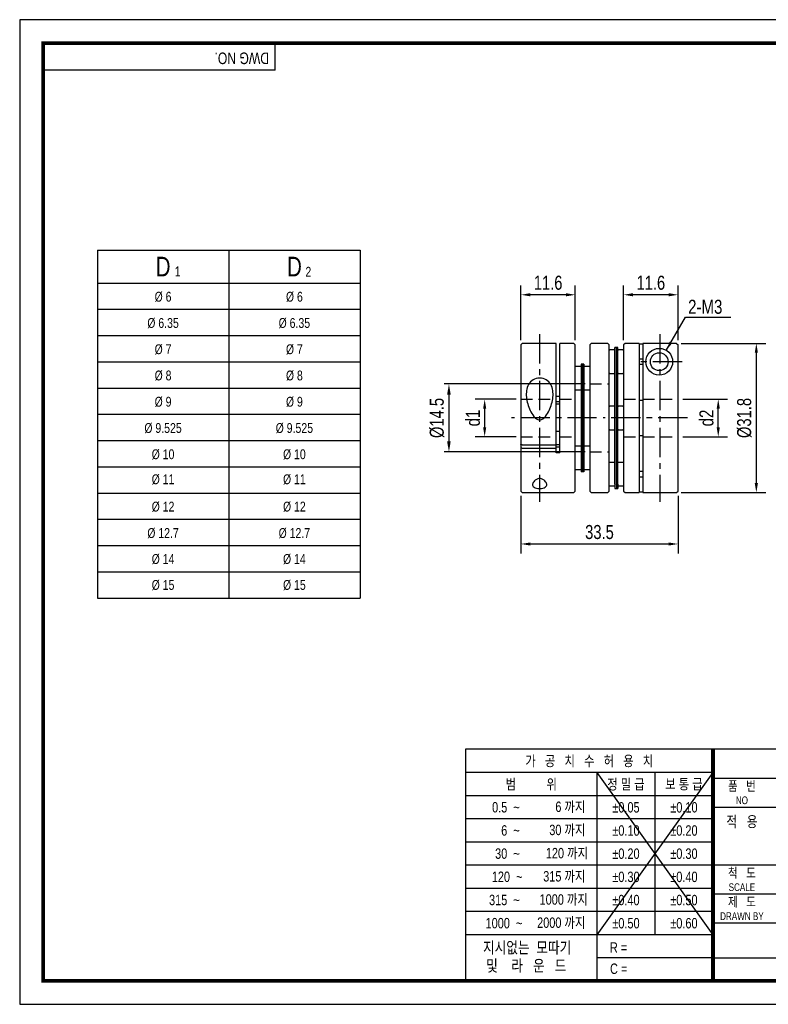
# Model space of a CAD drawing. Header units: millimetres. Extents: x 0 to 297, y 0 to 210.
# Tile 1 of 2: x 0 to 160, y 0 to 210. Entities that reach past the tile are written whole.
import ezdxf
from ezdxf.enums import TextEntityAlignment as Align

# ---------------------------------------------------------------- set-up
doc = ezdxf.new("R2010")
doc.units = ezdxf.units.MM
doc.header["$LTSCALE"] = 5
for name, pattern in [('CENTER', [2, 1.25, -0.25, 0.25, -0.25]), ('CENTER2', [1.125, 0.75, -0.125, 0.125, -0.125]), ('DASHED', [0.75, 0.5, -0.25]), ('HIDDEN', [0.375, 0.25, -0.125]), ('PHANTOM2', [1.25, 0.625, -0.125, 0.125, -0.125, 0.125, -0.125])]:
    doc.linetypes.add(name, pattern=pattern)
doc.layers.get('0').update_dxf_attribs({"linetype": 'CONTINUOUS'})
doc.layers.get('Defpoints').update_dxf_attribs({"linetype": 'CONTINUOUS'})
for name, color, linetype in [('BM', 2, 'CONTINUOUS'), ('C', 1, 'CENTER2'), ('CT', 1, 'CENTER'), ('D', 7, 'CONTINUOUS'), ('H', 3, 'HIDDEN'), ('HD', 4, 'DASHED'), ('P', 4, 'PHANTOM2')]:
    doc.layers.add(name, color=color, linetype=linetype)
doc.styles.get("Standard").update_dxf_attribs({"font": 'Gulim.ttf', "width": 0.8, "height": 3})
doc.dimstyles.new('LIM', dxfattribs={"dimtxt": 2, "dimasz": 2, "dimexe": 2, "dimexo": 1, "dimgap": 1, "dimtad": 1, "dimdec": 3, "dimzin": 9, "dimdsep": 46, "dimtxsty": 'Standard', "dimcen": 3, "dimclrd": 1, "dimclre": 1, "dimadec": 0, "dimazin": 0, "dimtfac": 1, "dimtdec": 3, "dimtmove": 0, "dimatfit": 3, "dimfxl": 0, "dimtolj": 1, "dimtzin": 0, "dimarcsym": 0})
doc.dimstyles.get("Standard").update_dxf_attribs({"dimtxt": 0.18, "dimasz": 0.18, "dimexe": 0.18, "dimexo": 0.0625, "dimgap": 0.09, "dimtad": 0, "dimtih": 1, "dimtoh": 1, "dimdec": 4, "dimzin": 0, "dimdsep": 46, "dimtxsty": 'Standard', "dimcen": 0.09, "dimadec": 0, "dimazin": 0, "dimtfac": 1, "dimtdec": 4, "dimtofl": 0, "dimtmove": 0, "dimatfit": 3, "dimfxl": 0, "dimtolj": 1, "dimtzin": 0, "dimarcsym": 0})

# ---------------------------------------------------------------- blocks, each defined once
blk = doc.blocks.new('*D7')
at = {"color": 1, "lineweight": -2, "ltscale": 25.4}
for p, q in [((141.07, 140.95), (159.06, 140.95)), ((157.06, 138.95), (157.06, 111.15)), ((141.07, 109.15), (159.06, 109.15))]:
    blk.add_line(p, q, dxfattribs=at)
at = {"color": 1, "ltscale": 25.4}
for points in [[(156.73, 138.95), (157.4, 138.95), (157.06, 140.95)], [(156.73, 111.15), (157.4, 111.15), (157.06, 109.15)]]:
    blk.add_solid(points, dxfattribs=at)
at = {"layer": 'Defpoints', "color": 0, "ltscale": 25.4}
for p in [(140.07, 140.95), (140.07, 109.15), (157.06, 109.15)]:
    blk.add_point(p, dxfattribs=at)
at = {"color": 0, "ltscale": 25.4, "insert": (154.52, 125.05), "char_height": 3, "attachment_point": 5, "rotation": 90}
blk.add_mtext('\\A1;{\\f굴림|b0|i0|c129|p49;%%c31.8}', dxfattribs=at)
blk = doc.blocks.new('*D8')
at = {"color": 1, "lineweight": -2, "ltscale": 25.4}
for p, q in [((106.87, 108.45), (106.87, 96.18)), ((140.37, 108.45), (140.37, 96.18)), ((108.87, 98.18), (138.37, 98.18))]:
    blk.add_line(p, q, dxfattribs=at)
at = {"color": 1, "ltscale": 25.4}
for points in [[(108.87, 98.51), (108.87, 97.84), (106.87, 98.18)], [(138.37, 98.51), (138.37, 97.84), (140.37, 98.18)]]:
    blk.add_solid(points, dxfattribs=at)
at = {"layer": 'Defpoints', "color": 0, "ltscale": 25.4}
for p in [(106.87, 109.45), (140.37, 109.45), (140.37, 98.18)]:
    blk.add_point(p, dxfattribs=at)
at = {"color": 0, "ltscale": 25.4, "insert": (123.62, 100.71), "char_height": 3, "attachment_point": 5}
blk.add_mtext('\\A1;33.5', dxfattribs=at)
blk = doc.blocks.new('*D9')
at = {"color": 1, "lineweight": -2, "ltscale": 25.4}
for p, q in [((141.37, 129.05), (150.94, 129.05)), ((148.94, 123.05), (148.94, 127.05)), ((141.37, 121.05), (150.94, 121.05))]:
    blk.add_line(p, q, dxfattribs=at)
at = {"color": 1, "ltscale": 25.4}
for points in [[(148.61, 127.05), (149.28, 127.05), (148.94, 129.05)], [(148.61, 123.05), (149.28, 123.05), (148.94, 121.05)]]:
    blk.add_solid(points, dxfattribs=at)
at = {"layer": 'Defpoints', "color": 0, "ltscale": 25.4}
for p in [(140.37, 129.05), (148.94, 129.05), (140.37, 121.05)]:
    blk.add_point(p, dxfattribs=at)
at = {"color": 0, "ltscale": 25.4, "insert": (146.44, 125.05), "char_height": 3, "attachment_point": 5, "rotation": 90}
blk.add_mtext('\\A1;{\\f??|b0|i0|c0|p49;d2}', dxfattribs=at)
blk = doc.blocks.new('*D10')
at = {"color": 1, "lineweight": -2, "ltscale": 25.4}
for p, q in [((128.77, 141.65), (128.77, 153.33)), ((140.37, 141.65), (140.37, 153.33)), ((138.37, 151.33), (130.77, 151.33))]:
    blk.add_line(p, q, dxfattribs=at)
at = {"color": 1, "ltscale": 25.4}
for points in [[(130.77, 151.67), (130.77, 151), (128.77, 151.33)], [(138.37, 151.67), (138.37, 151), (140.37, 151.33)]]:
    blk.add_solid(points, dxfattribs=at)
at = {"layer": 'Defpoints', "color": 0, "ltscale": 25.4}
for p in [(128.77, 151.33), (128.77, 140.65), (140.37, 140.65)]:
    blk.add_point(p, dxfattribs=at)
at = {"color": 0, "ltscale": 25.4, "insert": (134.57, 153.88), "char_height": 3, "attachment_point": 5}
blk.add_mtext('\\A1;11.6', dxfattribs=at)
blk = doc.blocks.new('*D11')
at = {"color": 1, "lineweight": -2, "ltscale": 25.4}
for p, q in [((106.87, 141.65), (106.87, 153.33)), ((118.47, 141.65), (118.47, 153.33)), ((116.47, 151.33), (108.87, 151.33))]:
    blk.add_line(p, q, dxfattribs=at)
at = {"color": 1, "ltscale": 25.4}
for points in [[(108.87, 151.67), (108.87, 151), (106.87, 151.33)], [(116.47, 151.67), (116.47, 151), (118.47, 151.33)]]:
    blk.add_solid(points, dxfattribs=at)
at = {"layer": 'Defpoints', "color": 0, "ltscale": 25.4}
for p in [(106.87, 151.33), (106.87, 140.65), (118.47, 140.65)]:
    blk.add_point(p, dxfattribs=at)
at = {"color": 0, "ltscale": 25.4, "insert": (112.67, 153.88), "char_height": 3, "attachment_point": 5}
blk.add_mtext('\\A1;11.6', dxfattribs=at)
blk = doc.blocks.new('*D12')
at = {"color": 1, "lineweight": -2, "ltscale": 25.4}
for p, q in [((105.87, 129.05), (97.14, 129.05)), ((99.14, 123.05), (99.14, 127.05)), ((105.87, 121.05), (97.14, 121.05))]:
    blk.add_line(p, q, dxfattribs=at)
at = {"color": 1, "ltscale": 25.4}
for points in [[(98.81, 127.05), (99.47, 127.05), (99.14, 129.05)], [(98.81, 123.05), (99.47, 123.05), (99.14, 121.05)]]:
    blk.add_solid(points, dxfattribs=at)
at = {"layer": 'Defpoints', "color": 0, "ltscale": 25.4}
for p in [(99.14, 129.05), (106.87, 129.05), (106.87, 121.05)]:
    blk.add_point(p, dxfattribs=at)
at = {"color": 0, "ltscale": 25.4, "insert": (96.64, 125.05), "char_height": 3, "attachment_point": 5, "rotation": 90}
blk.add_mtext('\\A1;{\\f??|b0|i0|c0|p49;d1}', dxfattribs=at)
blk = doc.blocks.new('*D14')
at = {"layer": 'D', "color": 1, "lineweight": -2}
for p, q in [((120.57, 132.3), (90.52, 132.3)), ((91.52, 130), (91.52, 120.1)), ((120.57, 117.8), (90.52, 117.8))]:
    blk.add_line(p, q, dxfattribs=at)
at = {"layer": 'D', "color": 1}
for points in [[(91.13, 130), (91.9, 130), (91.52, 132.3)], [(91.13, 120.1), (91.9, 120.1), (91.52, 117.8)]]:
    blk.add_solid(points, dxfattribs=at)
at = {"layer": 'Defpoints', "color": 0}
for p in [(121.57, 132.3), (91.52, 117.8), (121.57, 117.8)]:
    blk.add_point(p, dxfattribs=at)
at = {"layer": 'D', "insert": (88.97, 125.05), "char_height": 3, "attachment_point": 5, "rotation": 90}
blk.add_mtext('\\A1;%%c14.5', dxfattribs=at)

msp = doc.modelspace()

# ---------------------------------------------------------------- linework, layer by layer
for p, q in [((54.437, 199.2323), (54.437, 205)), ((54.437, 199.2323), (5, 199.2323)), ((16.571, 160.8398), (16.571, 86.6398)), ((16.571, 160.8398), (72.571, 160.8398)), ((72.571, 160.8398), (72.571, 86.6398)), ((16.571, 86.6398), (72.571, 86.6398)), ((95.0758, 54.437), (95.0758, 5)), ((147.8086, 54.437), (95.0758, 54.437)), ((292, 54.437), (147.8086, 54.437)), ((147.8086, 54.437), (147.8086, 5)), ((147.8086, 49.4295), (95.0758, 49.4295)), ((147.8086, 49.4295), (123.0901, 14.8235)), ((123.0901, 49.4295), (147.8086, 14.8235)), ((123.0901, 49.4295), (123.0901, 5)), ((135.4493, 49.4295), (135.4493, 14.8235)), ((147.8086, 48.2574), (292, 48.2574)), ((147.8086, 44.4858), (95.0758, 44.4858)), ((147.8086, 42.0778), (292, 42.0778)), ((147.8086, 39.5421), (95.0758, 39.5421)), ((147.8086, 34.5984), (95.0758, 34.5984)), ((147.8086, 29.6547), (95.0758, 29.6547)), ((147.8086, 29.7185), (292, 29.7185)), ((147.8086, 24.711), (95.0758, 24.711)), ((147.8086, 23.5389), (221.9642, 23.5389)), ((147.8086, 19.7673), (95.0758, 19.7673)), ((147.8086, 17.3593), (292, 17.3593)), ((147.8086, 14.8235), (95.0758, 14.8235)), ((147.8086, 9.8798), (123.0901, 9.8798)), ((147.8086, 9.8798), (221.9642, 9.8798))]:
    msp.add_line(p, q)
at = {"color": 4}
for p, q in [((44.571, 160.8398), (44.571, 86.6398)), ((16.571, 153.8398), (72.571, 153.8398))]:
    msp.add_line(p, q, dxfattribs=at)
at = {"color": 1}
for p, q in [((16.571, 148.2398), (72.571, 148.2398)), ((16.571, 142.6398), (72.571, 142.6398)), ((16.571, 137.0398), (72.571, 137.0398)), ((16.571, 131.4398), (72.571, 131.4398)), ((16.571, 125.8398), (72.571, 125.8398)), ((16.571, 120.2398), (72.571, 120.2398)), ((16.571, 114.6398), (72.571, 114.6398)), ((16.571, 109.0398), (72.571, 109.0398)), ((16.571, 103.4398), (72.571, 103.4398)), ((16.571, 97.8398), (72.571, 97.8398)), ((16.571, 92.2398), (72.571, 92.2398))]:
    msp.add_line(p, q, dxfattribs=at)
msp.add_lwpolyline([(297, 210), (0, 210), (0, 0), (297, 0)], close=True)
msp.add_lwpolyline([(292, 205, 0.8, 0.8, 0), (5, 205, 0.8, 0.8, 0), (5, 5, 0.8, 0.8, 0), (292, 5, 0.8, 0.8, 0)], format="xyseb", close=True)
at = {"const_width": 0.824}
msp.add_lwpolyline([(147.8086, 5), (147.8086, 54.437)], dxfattribs=at)
at = {"layer": 'BM', "ltscale": 25.4}
for p, q in [((107.1659, 140.9549), (106.8659, 140.6549)), ((114.3659, 140.9549), (107.1659, 140.9549)), ((114.3659, 119.3551), (114.3659, 140.9549)), ((115.1659, 117.6242), (115.1659, 140.9549)), ((118.1659, 140.9549), (115.1659, 140.9549)), ((118.4659, 140.6549), (118.1659, 140.9549)), ((121.8659, 140.9549), (121.5659, 140.6549)), ((125.3659, 140.9549), (121.8659, 140.9549)), ((123.0174, 140.9549), (121.8659, 140.9549)), ((125.6659, 140.6549), (125.3659, 140.9549)), ((129.0659, 140.9549), (128.7659, 140.6549)), ((132.0659, 140.9549), (129.0659, 140.9549)), ((132.0659, 140.9549), (132.0659, 109.1549)), ((132.0659, 140.884), (132.8659, 140.884)), ((132.8659, 140.9499), (132.8659, 109.1549)), ((140.0659, 140.9499), (132.8659, 140.9499)), ((140.0659, 140.9499), (140.3659, 140.6498)), ((106.8659, 140.6549), (106.8659, 119.4697)), ((118.4659, 109.4549), (118.4659, 140.6549)), ((121.5659, 140.6549), (121.5659, 109.4549)), ((125.6659, 109.4549), (125.6659, 140.6549)), ((125.7659, 139.5549), (125.6659, 139.4549)), ((126.8159, 139.5549), (125.7659, 139.5549)), ((126.9159, 139.4549), (126.8159, 139.5549)), ((127.2159, 140.0696), (126.9159, 140.0696)), ((126.9159, 139.1866), (126.9159, 140.0696)), ((126.9159, 127.1866), (126.9159, 139.1866)), ((127.5159, 140.0696), (127.2159, 140.0696)), ((127.2159, 139.1866), (127.2159, 140.0696)), ((127.2159, 139.1866), (127.2159, 140.0696)), ((127.2159, 127.1866), (127.2159, 139.1866)), ((127.2159, 127.1866), (127.2159, 139.1866)), ((127.5159, 139.1866), (127.5159, 140.0696)), ((127.6159, 139.5549), (127.5159, 139.4549)), ((127.5159, 127.1866), (127.5159, 139.1866)), ((128.6659, 139.5549), (127.6159, 139.5549)), ((128.7659, 139.4549), (128.6659, 139.5549)), ((128.7659, 140.6549), (128.7659, 109.4549)), ((140.3659, 109.4549), (140.3659, 140.6498)), ((119.7159, 136.5549), (119.7159, 133.5402)), ((120.0159, 136.5549), (119.7159, 136.5549)), ((120.0159, 136.5549), (120.0159, 133.5402)), ((120.0159, 136.5549), (120.0159, 133.5402)), ((120.3159, 136.5549), (120.0159, 136.5549)), ((120.3159, 136.5549), (120.3159, 133.5402)), ((132.8659, 137.6117), (132.0659, 137.6117)), ((118.5659, 136.0402), (118.4659, 135.9402)), ((119.6159, 136.0402), (118.5659, 136.0402)), ((119.7159, 135.9402), (119.6159, 136.0402)), ((120.4159, 136.0402), (120.3159, 135.9402)), ((121.4659, 136.0402), (120.4159, 136.0402)), ((121.5659, 135.9402), (121.4659, 136.0402)), ((125.6659, 134.6549), (125.7659, 134.5549)), ((125.7659, 134.5549), (126.8159, 134.5549)), ((126.8159, 134.5549), (126.9159, 134.6549)), ((127.5159, 134.6549), (127.6159, 134.5549)), ((127.6159, 134.5549), (128.6659, 134.5549)), ((128.6659, 134.5549), (128.7659, 134.6549)), ((132.0659, 136.4981), (132.8659, 136.4981)), ((119.7159, 133.5402), (119.7159, 116.5696)), ((120.0159, 133.5402), (120.0159, 116.5696)), ((120.0159, 133.5402), (120.0159, 116.5696)), ((120.3159, 133.5402), (120.3159, 116.5696)), ((118.4659, 131.1402), (118.5659, 131.0402)), ((118.5659, 131.0402), (119.6159, 131.0402)), ((119.6159, 131.0402), (119.7159, 131.1402)), ((120.3159, 131.1402), (120.4159, 131.0402)), ((120.4159, 131.0402), (121.4659, 131.0402)), ((121.4659, 131.0402), (121.5659, 131.1402)), ((114.3659, 129.7129), (115.1659, 129.7129)), ((115.1659, 128.4634), (114.3659, 128.4634)), ((132.8659, 128.763), (132.0659, 128.763)), ((114.3659, 128.0382), (115.1659, 128.0382)), ((125.7659, 127.5549), (125.6659, 127.4549)), ((126.8159, 127.5549), (125.7659, 127.5549)), ((126.9159, 127.4549), (126.8159, 127.5549)), ((126.9159, 122.9232), (126.9159, 127.1866)), ((127.2159, 122.9232), (127.2159, 127.1866)), ((127.2159, 122.9232), (127.2159, 127.1866)), ((127.6159, 127.5549), (127.5159, 127.4549)), ((127.5159, 122.9232), (127.5159, 127.1866)), ((128.6659, 127.5549), (127.6159, 127.5549)), ((128.7659, 127.4549), (128.6659, 127.5549)), ((115.1659, 125.0845), (114.3659, 125.0845)), ((114.3659, 122.2526), (115.1659, 122.2526)), ((125.6659, 122.6549), (125.7659, 122.5549)), ((125.7659, 122.5549), (126.8159, 122.5549)), ((126.8159, 122.5549), (126.9159, 122.6549)), ((126.9159, 110.9232), (126.9159, 122.9232)), ((127.2159, 110.9232), (127.2159, 122.9232)), ((127.2159, 110.9232), (127.2159, 122.9232)), ((127.5159, 110.9232), (127.5159, 122.9232)), ((127.5159, 122.6549), (127.6159, 122.5549)), ((127.6159, 122.5549), (128.6659, 122.5549)), ((128.6659, 122.5549), (128.7659, 122.6549)), ((132.0659, 121.3468), (132.8659, 121.3468)), ((107.1659, 119.3551), (106.8659, 119.4697)), ((106.8659, 119.3904), (106.8659, 119.4637)), ((106.964, 119.4322), (106.8659, 119.3938)), ((106.8659, 119.3938), (106.8659, 118.7303)), ((106.8659, 118.7303), (106.8659, 109.4549)), ((106.8659, 118.7303), (107.1659, 118.6157)), ((107.1659, 119.3551), (114.3659, 119.3551)), ((107.1659, 118.6157), (114.3659, 118.6157)), ((114.3659, 118.6157), (114.3659, 119.3551)), ((115.1659, 119.299), (114.3659, 119.299)), ((114.3659, 118.8738), (115.1659, 118.8738)), ((114.3659, 117.6242), (114.3659, 118.6157)), ((115.1659, 117.6242), (114.3659, 117.6242)), ((118.5659, 119.0696), (118.4659, 118.9696)), ((119.6159, 119.0696), (118.5659, 119.0696)), ((119.7159, 118.9696), (119.6159, 119.0696)), ((120.4159, 119.0696), (120.3159, 118.9696)), ((121.4659, 119.0696), (120.4159, 119.0696)), ((121.5659, 118.9696), (121.4659, 119.0696)), ((119.7159, 116.5696), (119.7159, 113.5549)), ((120.0159, 116.5696), (120.0159, 113.5549)), ((120.0159, 116.5696), (120.0159, 113.5549)), ((120.3159, 116.5696), (120.3159, 113.5549)), ((125.7659, 115.5549), (125.6659, 115.4549)), ((126.8159, 115.5549), (125.7659, 115.5549)), ((126.9159, 115.4549), (126.8159, 115.5549)), ((127.6159, 115.5549), (127.5159, 115.4549)), ((128.6659, 115.5549), (127.6159, 115.5549)), ((128.7659, 115.4549), (128.6659, 115.5549)), ((118.4659, 114.1696), (118.5659, 114.0696)), ((118.5659, 114.0696), (119.6159, 114.0696)), ((119.6159, 114.0696), (119.7159, 114.1696)), ((120.0159, 113.5549), (119.7159, 113.5549)), ((120.3159, 113.5549), (120.0159, 113.5549)), ((120.3159, 114.1696), (120.4159, 114.0696)), ((120.4159, 114.0696), (121.4659, 114.0696)), ((121.4659, 114.0696), (121.5659, 114.1696)), ((132.8659, 113.6117), (132.0659, 113.6117)), ((132.0659, 112.4981), (132.8659, 112.4981)), ((106.8659, 109.4549), (107.1659, 109.1549)), ((118.1659, 109.1549), (118.4659, 109.4549)), ((121.5659, 109.4549), (121.8659, 109.1549)), ((125.3659, 109.1549), (125.6659, 109.4549)), ((125.6659, 110.6549), (125.7659, 110.5549)), ((125.7659, 110.5549), (126.8159, 110.5549)), ((126.8159, 110.5549), (126.9159, 110.6549)), ((126.9159, 110.9232), (126.9159, 110.0402)), ((126.9159, 110.0402), (127.2159, 110.0402)), ((127.2159, 110.9232), (127.2159, 110.0402)), ((127.2159, 110.9232), (127.2159, 110.0402)), ((127.2159, 110.0402), (127.5159, 110.0402)), ((127.5159, 110.9232), (127.5159, 110.0402)), ((127.5159, 110.6549), (127.6159, 110.5549)), ((127.6159, 110.5549), (128.6659, 110.5549)), ((128.6659, 110.5549), (128.7659, 110.6549)), ((128.7659, 109.4549), (129.0659, 109.1549)), ((132.8659, 109.2258), (132.0659, 109.2258)), ((140.0659, 109.1549), (140.3659, 109.4549)), ((107.1659, 109.1549), (118.1659, 109.1549)), ((121.8659, 109.1549), (123.0174, 109.1549)), ((121.8659, 109.1549), (125.3659, 109.1549)), ((129.0659, 109.1549), (132.0659, 109.1549)), ((132.8659, 109.1549), (140.0659, 109.1549))]:
    msp.add_line(p, q, dxfattribs=at)
for radius in [2.85, 1.9]:
    msp.add_circle((136.3659, 137.0549), radius, dxfattribs=at)
for points, knots in [([(110.8659, 133.579), (111.3727, 133.579), (111.8635, 133.4375), (112.6835, 132.9378), (113.0065, 132.5831), (113.6828, 131.3921), (113.7775, 130.4199), (113.5885, 128.5193), (113.3117, 127.5571), (112.6819, 126.2198), (112.4344, 125.7834), (111.9558, 125.2023), (111.7784, 125.0215), (111.3627, 124.7361), (111.119, 124.6361), (110.6133, 124.636), (110.3715, 124.7348), (109.9546, 125.0203), (109.7785, 125.1996), (109.2992, 125.7806), (109.0519, 126.2157), (108.4173, 127.5629), (108.1439, 128.5125), (107.9536, 130.4275), (108.0465, 131.3891), (108.7283, 132.5878), (109.0528, 132.9409), (109.8663, 133.436), (110.3591, 133.579), (110.8659, 133.579)], [0, 0, 0, 0, 0.0625, 0.0625, 0.125, 0.125, 0.25, 0.25, 0.375, 0.375, 0.4375, 0.4375, 0.46875, 0.46875, 0.5, 0.5, 0.53125, 0.53125, 0.5625, 0.5625, 0.625, 0.625, 0.75, 0.75, 0.875, 0.875, 0.9375, 0.9375, 1, 1, 1, 1]), ([(110.8659, 110.0104), (110.3516, 110.0104), (109.9059, 110.1288), (109.4264, 110.4605), (109.3469, 110.6717), (109.3918, 111.1336), (109.5144, 111.3856), (109.8596, 111.7467), (110.0039, 111.8659), (110.3761, 112.0618), (110.6162, 112.1377), (111.1287, 112.1352), (111.3666, 112.0575), (111.7348, 111.8607), (111.8782, 111.7414), (112.2195, 111.3815), (112.3406, 111.1307), (112.3845, 110.6724), (112.3037, 110.4589), (111.8254, 110.1289), (111.3803, 110.0104), (110.8659, 110.0104)], [0, 0, 0, 0, 0.125, 0.125, 0.25, 0.25, 0.375, 0.375, 0.4375, 0.4375, 0.5, 0.5, 0.5625, 0.5625, 0.625, 0.625, 0.75, 0.75, 0.875, 0.875, 1, 1, 1, 1])]:
    msp.add_open_spline(points, degree=3, knots=knots, dxfattribs=at)
at = {"layer": 'C'}
msp.add_line((147.8086, 49.4295), (147.8086, 49.3961), dxfattribs=at)
at = {"layer": 'CT'}
for p, q in [((110.8659, 142.9549), (110.8659, 107.1549)), ((136.4659, 142.9499), (136.4659, 107.1499)), ((141.2159, 137.0549), (131.5159, 137.0549)), ((123.0174, 125.0523), (104.8659, 125.0523)), ((142.3659, 125.0523), (124.4146, 125.0523))]:
    msp.add_line(p, q, dxfattribs=at)
at = {"layer": 'H'}
msp.add_line((147.8086, 49.3128), (147.8086, 49.2711), dxfattribs=at)
at = {"layer": 'HD'}
for p, q in [((121.5659, 132.3023), (123.0174, 132.3022)), ((121.5659, 132.3023), (125.6659, 132.302)), ((106.8659, 129.0549), (114.3659, 129.0544)), ((115.1659, 129.0543), (118.4659, 129.054)), ((128.7659, 129.0533), (132.0659, 129.053)), ((132.8659, 129.0529), (140.3659, 129.0524)), ((106.8659, 121.0498), (114.3659, 121.0503)), ((115.1659, 121.0504), (118.4659, 121.0506)), ((128.7659, 121.0514), (132.0659, 121.0517)), ((132.8659, 121.0517), (140.3659, 121.0523)), ((121.5659, 117.8023), (125.6659, 117.8027)), ((121.5659, 117.8024), (123.0174, 117.8025))]:
    msp.add_line(p, q, dxfattribs=at)
at = {"layer": 'P'}
msp.add_line((147.8086, 49.221), (147.8086, 49.1627), dxfattribs=at)

# ---------------------------------------------------------------- texts
for s, insert, char_height, width, attachment_point in [('D', (30.571, 157.3398), 4.2, 28, 5), ('D', (58.571, 157.3398), 4.2, 28, 5), ('1', (33.0668, 157.3647), 2.1, 6.3, 1), ('2', (60.9372, 157.2843), 2.1, 3.36, 1)]:
    msp.add_mtext(s, dxfattribs=dict(insert=insert, char_height=char_height, width=width, attachment_point=attachment_point))
at = {"ltscale": 25.4, "char_height": 2.1, "width": 28, "attachment_point": 5}
for s, insert in [('%%C{\\f??|b0|i0|c0|p49; \\f??|b0|i0|c129|p49;6}', (30.571, 150.8762)), ('%%C{\\f??|b0|i0|c0|p49; \\f??|b0|i0|c129|p49;6}', (58.571, 150.8762)), ('%%C{\\f??|b0|i0|c0|p49; \\f??|b0|i0|c129|p49;6.35}', (30.571, 145.2762)), ('%%C{\\f??|b0|i0|c0|p49; \\f??|b0|i0|c129|p49;6.35}', (58.571, 145.2762)), ('%%C{\\f??|b0|i0|c0|p49; \\f??|b0|i0|c129|p49;7}', (30.571, 139.6762)), ('%%C{\\f??|b0|i0|c0|p49; \\f??|b0|i0|c129|p49;7}', (58.571, 139.6762)), ('%%C{\\f??|b0|i0|c0|p49; \\f??|b0|i0|c129|p49;8}', (30.571, 134.0762)), ('%%C{\\f??|b0|i0|c0|p49; \\f??|b0|i0|c129|p49;8}', (58.571, 134.0762)), ('%%C{\\f??|b0|i0|c0|p49; \\f??|b0|i0|c129|p49;9}', (30.571, 128.4762)), ('%%C{\\f??|b0|i0|c0|p49; \\f??|b0|i0|c129|p49;9}', (58.571, 128.4762)), ('%%C{\\f??|b0|i0|c0|p49; \\f??|b0|i0|c129|p49;9.525}', (30.571, 122.8762)), ('%%C{\\f??|b0|i0|c0|p49; \\f??|b0|i0|c129|p49;9.525}', (58.571, 122.8762)), ('%%C{\\f??|b0|i0|c0|p49; \\f??|b0|i0|c129|p49;10}', (30.571, 117.2762)), ('%%C{\\f??|b0|i0|c0|p49; \\f??|b0|i0|c129|p49;10}', (58.571, 117.2762)), ('%%C{\\f??|b0|i0|c0|p49; \\f??|b0|i0|c129|p49;11}', (30.571, 111.9387)), ('%%C{\\f??|b0|i0|c0|p49; \\f??|b0|i0|c129|p49;11}', (58.571, 111.9387)), ('%%C{\\f??|b0|i0|c0|p49; \\f??|b0|i0|c129|p49;12}', (30.571, 106.107)), ('%%C{\\f??|b0|i0|c0|p49; \\f??|b0|i0|c129|p49;12}', (58.571, 106.107)), ('%%C{\\f??|b0|i0|c0|p49; \\f??|b0|i0|c129|p49;12.7}', (30.571, 100.473)), ('%%C{\\f??|b0|i0|c0|p49; \\f??|b0|i0|c129|p49;12.7}', (58.571, 100.473)), ('%%C{\\f??|b0|i0|c0|p49; \\f??|b0|i0|c129|p49;14}', (30.571, 94.9378)), ('%%C{\\f??|b0|i0|c0|p49; \\f??|b0|i0|c129|p49;14}', (58.571, 94.9378)), ('%%C{\\f??|b0|i0|c0|p49; \\f??|b0|i0|c129|p49;15}', (30.571, 89.4027)), ('%%C{\\f??|b0|i0|c0|p49; \\f??|b0|i0|c129|p49;15}', (58.571, 89.4027))]:
    msp.add_mtext(s, dxfattribs=dict(at, insert=insert))
at = {"ltscale": 25.4, "insert": (146.1751, 148.7443), "char_height": 3, "attachment_point": 5}
msp.add_mtext('{\\fﾱﾼﾸﾲ|b0|i0|c129|p49;2-M3}', dxfattribs=at)
at = {"layer": 'D', "width": 0.8}
msp.add_text('DWG NO.', height=2.47185, rotation=180, dxfattribs=at).set_placement((53.1681, 203.0007))
for s, height, p in [('가   공   치   수   허   용   치', 2.224667, (121.4422, 51.9333)), ('범          위', 2.224667, (109.0829, 46.9576)), ('정 밀 급', 2.22467, (129.2697, 46.9576)), ('보 통 급', 2.22467, (141.629, 46.9576)), ('품   번', 2.05988, (153.9882, 46.6095)), ('NO', 1.6479, (153.9882, 43.5197)), ('%%p0.05', 2.22467, (129.2697, 42.0139)), ('%%p0.10', 2.22467, (141.629, 42.0139)), ('적   용', 2.30706, (153.9882, 38.988)), ('%%p0.10', 2.22467, (129.2697, 37.0702)), ('%%p0.20', 2.22467, (141.629, 37.0702)), ('%%p0.20', 2.22467, (129.2697, 32.1265)), ('%%p0.30', 2.22467, (141.629, 32.1265)), ('척   도', 2.05988, (153.9882, 28.0706)), ('%%p0.30', 2.22467, (129.2697, 27.1828)), ('%%p0.40', 2.22467, (141.629, 27.1828)), ('SCALE', 1.6479, (153.9882, 24.9808)), ('%%p0.40', 2.22467, (129.2697, 22.2391)), ('%%p0.50', 2.22467, (141.629, 22.2391)), ('제   도', 2.05988, (153.9882, 21.891)), ('%%p0.50', 2.22467, (129.2697, 17.2954)), ('%%p0.60', 2.22467, (141.629, 17.2954))]:
    msp.add_text(s, height=height, dxfattribs=at).set_placement(p, align=Align.MIDDLE)
msp.add_text('DRAWN BY', height=1.6479, dxfattribs=at).set_placement((153.9882, 17.9772), align=Align.CENTER)
at = {"layer": 'D', "linetype": 'ByBlock', "width": 0.8}
for s, height, p in [('지시없는  모따기', 2.47185, (98.783, 10.8675)), ('및    라   운   드', 2.471852, (99.4623, 6.9968))]:
    msp.add_text(s, height=height, dxfattribs=at).set_placement(p)
at = {"layer": 'D', "width": 0.8}
for s, p in [('R = ', (125.8389, 10.9999)), ('C = ', (125.878, 6.4776))]:
    msp.add_text(s, height=2.22467, dxfattribs=at).set_placement(p)
at = {"layer": 'D', "char_height": 2.22467, "attachment_point": 6}
for s, insert, width in [('0.5  ~', (106.6111, 42.0139), 8.231062), ('6 까지', (120.6182, 42.0139), 9.803532), ('6  ~', (106.6111, 37.0702), 8.231022), ('30 까지', (120.6182, 37.0702), 9.803491), ('120 까지', (121.1758, 32.1265), 12.652424), ('30  ~', (106.6111, 32.1265), 8.231022), ('120  ~', (107.1976, 27.1828), 8.937991), ('315 까지', (120.6182, 27.1828), 12.097781), ('315  ~', (106.6111, 22.2391), 9.885083), ('1000 까지', (121.1426, 22.2391), 13.382285), ('2000 까지', (120.6182, 17.2954), 12.974319), ('1000  ~', (107.1704, 17.2954), 14.528725)]:
    msp.add_mtext(s, dxfattribs=dict(at, insert=insert, width=width))

# ---------------------------------------------------------------- dimensions: what is measured, and where the dimension line sits
at = {"ltscale": 25.4}
for base, p1, p2, picture, middle in [((106.8659, 151.3347), (118.4659, 140.6549), (106.8659, 140.6549), '*D11', (112.6659, 153.8766)), ((128.7659, 151.3347), (140.3659, 140.6498), (128.7659, 140.6549), '*D10', (134.5659, 153.8766)), ((140.3659, 98.1769), (106.8659, 109.4549), (140.3659, 109.4549), '*D8', (123.6159, 100.7148))]:
    dim = msp.add_linear_dim(base=base, p1=p1, p2=p2, dimstyle='LIM', dxfattribs=at)
    dim.commit()
    dim.dimension.update_dxf_attribs({"geometry": picture, "text_midpoint": middle})
for base, p1, p2, text, picture, middle in [((157.0621, 109.1549), (140.0659, 140.9499), (140.0659, 109.1549), '{\\f굴림|b0|i0|c129|p49;%%c31.8}', '*D7', (154.5202, 125.0524)), ((99.1415, 129.0549), (106.8659, 121.0498), (106.8659, 129.0549), '{\\f??|b0|i0|c0|p49;d1}', '*D12', (96.6415, 125.0523)), ((148.9421, 129.0524), (140.3659, 121.0523), (140.3659, 129.0524), '{\\f??|b0|i0|c0|p49;d2}', '*D9', (146.4421, 125.0523))]:
    dim = msp.add_linear_dim(base=base, p1=p1, p2=p2, angle=90, text=text, dimstyle='LIM', dxfattribs=at)
    dim.commit()
    dim.dimension.update_dxf_attribs({"geometry": picture, "text_midpoint": middle})
at = {"layer": 'D'}
dim = msp.add_linear_dim(base=(91.5157, 117.8024), p1=(121.5659, 132.3023), p2=(121.5659, 117.8024), angle=90, text='%%c14.5', dimstyle='Standard', override={"dimtxt": 2, "dimasz": 2.3, "dimexe": 1, "dimexo": 1, "dimgap": 1, "dimtad": 1, "dimtih": 0, "dimtoh": 0, "dimdec": 3, "dimzin": 8, "dimcen": 1, "dimclrd": 1, "dimclre": 1, "dimclrt": 256, "dimadec": 4, "dimazin": 2, "dimtfac": 0.5, "dimtdec": 3, "dimtix": 1, "dimtofl": 1, "dimtmove": 2, "dimtzin": 8}, dxfattribs=at)
dim.commit()
dim.dimension.update_dxf_attribs({"geometry": '*D14', "text_midpoint": (88.9738, 125.0523)})

# ---------------------------------------------------------------- leaders
at = {"ltscale": 25.4}
msp.add_leader([(137.8692, 139.4762), (141.9357, 146.5194), (151.6357, 146.5194)], dimstyle='LIM', override={"dimgap": 1, "dimtad": 0}, dxfattribs=at)

doc.saveas('drawing.dxf')
